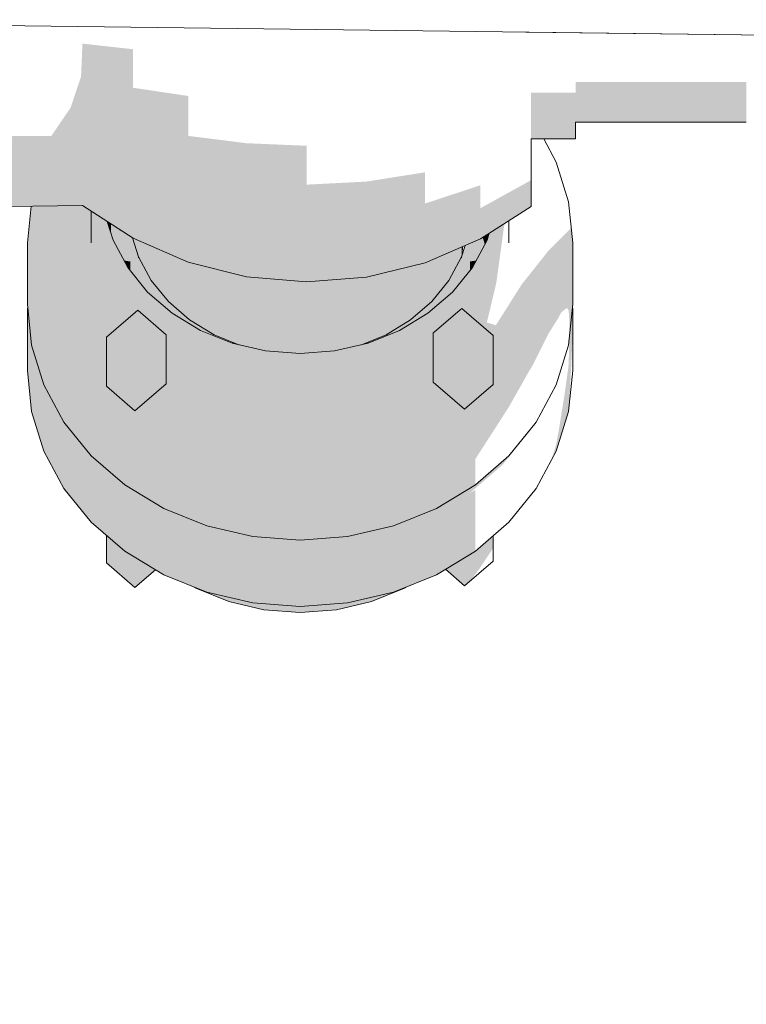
# Model space of a CAD drawing. Header units: metres. Extents: x -52 to 321, y -8 to 26.
# Tile 127 of 256: x -25.363 to -25.215, y 0.547 to 0.748. Entities that reach past the tile are written whole.
import ezdxf

# ---------------------------------------------------------------- set-up
doc = ezdxf.new("R2010")
doc.units = ezdxf.units.M
doc.header["$MEASUREMENT"] = 0
doc.layers.add('60 Ausstattung außen', color=7, linetype='Continuous')
doc.layers.add('94 Genehmigungsplanung Bemaßung', color=7, linetype='Continuous')
doc.styles.add('ERSTELLTER_STIL_2', font='arial.ttf')
doc.dimstyles.new('ERSTELLTER_STIL__3', dxfattribs={"dimtxt": 0.25, "dimasz": 0.19, "dimexe": 0.18, "dimexo": 0.1, "dimgap": 0, "dimtad": 1, "dimzin": 0, "dimdsep": 46, "dimtxsty": 'ERSTELLTER_STIL_2', "dimblk": 'ARROWHEAD_6', "dimblk1": 'ARROWHEAD_6', "dimblk2": 'ARROWHEAD_6', "dimcen": 0.09, "dimclrd": 7, "dimclre": 7, "dimclrt": 7, "dimazin": 0, "dimtfac": 1, "dimtdec": 4, "dimtmove": 0, "dimatfit": 3, "dimfxl": 1, "dimtolj": 1, "dimtzin": 0, "dimarcsym": 0})

# ---------------------------------------------------------------- blocks, each defined once
blk = doc.blocks.new('*D30', base_point=(-33357.27905, 0))
at = {"layer": '94 Genehmigungsplanung Bemaßung', "color": 7, "linetype": 'Continuous', "lineweight": 13}
for p, q in [((-24.29008, 2.86465), (-24.29008, 3.01465)), ((-24.19008, 2.76465), (-24.39008, 2.96465)), ((-24.10258, 2.86465), (-24.47758, 2.86465)), ((-24.29008, -0.03535), (-24.29008, 2.86465)), ((-24.39008, 0.06465), (-24.19008, -0.13535)), ((-24.10258, -0.03535), (-24.47758, -0.03535)), ((-24.29008, -0.18535), (-24.29008, -0.03535))]:
    blk.add_line(p, q, dxfattribs=at)
at = {"layer": '94 Genehmigungsplanung Bemaßung', "color": 7, "lineweight": 13, "insert": (-24.34008, 1.081), "char_height": 0.25, "attachment_point": 7, "rotation": 90, "style": 'ERSTELLTER_STIL_2'}
blk.add_mtext('\\A1;{\\pql;\\fArial|b0|i0|c0|p0;\\W1.000000;2,90}', dxfattribs=at)
blk = doc.blocks.new('ARROWHEAD_6')
at = {"color": 0, "linetype": 'Continuous', "lineweight": 0}
for p, q in [((-0.5, -0.5), (0.5, 0.5)), ((0, 0), (-1, 0))]:
    blk.add_line(p, q, dxfattribs=at)

msp = doc.modelspace()

# ---------------------------------------------------------------- hatches: boundary and pattern name
at = {"layer": '60 Ausstattung außen', "linetype": 'Continuous', "lineweight": 0, "true_color": 0x000000}
for points in [[(-25.34999, 0.74281), (-25.35028, 0.73609), (-25.34999, 0.73609)], [(-25.34999, 0.74281), (-25.34999, 0.73609), (-25.33969, 0.73382), (-25.33969, 0.74166)], [(-25.21487, 0.7436), (-25.21488, 0.72948), (-25.21487, 0.72715), (-25.21487, 0.72818), (-25.21487, 0.72862), (-25.21487, 0.7436)], [(-25.35028, 0.73609), (-25.35241, 0.72977), (-25.34999, 0.72978), (-25.34999, 0.73609)], [(-25.33969, 0.72646), (-25.33969, 0.73382), (-25.34999, 0.73609), (-25.34999, 0.72978)], [(-25.24963, 0.73217), (-25.21488, 0.73217), (-25.21488, 0.735), (-25.24963, 0.735)], [(-25.32846, 0.72401), (-25.32846, 0.73214), (-25.33969, 0.73382), (-25.33969, 0.72646)], [(-25.24963, 0.72958), (-25.24963, 0.73282), (-25.25867, 0.73282), (-25.25867, 0.72958)], [(-25.24963, 0.72988), (-25.21488, 0.72988), (-25.21488, 0.73217), (-25.24963, 0.73217)], [(-25.35241, 0.72977), (-25.35631, 0.72402), (-25.34999, 0.72408), (-25.34999, 0.72978)], [(-25.33969, 0.72646), (-25.34999, 0.72978), (-25.34999, 0.72408), (-25.33969, 0.71981)], [(-25.25867, 0.72958), (-25.25867, 0.72694), (-25.24963, 0.72694), (-25.24963, 0.72958)], [(-25.24963, 0.72988), (-25.24963, 0.72819), (-25.21487, 0.72819), (-25.21488, 0.72988)], [(-25.24963, 0.72715), (-25.21487, 0.72715), (-25.21487, 0.72819), (-25.24963, 0.72819)], [(-25.33969, 0.71981), (-25.32846, 0.71667), (-25.32846, 0.72401), (-25.33969, 0.72646)], [(-25.25867, 0.72694), (-25.25867, 0.725), (-25.24963, 0.725), (-25.24963, 0.72694)], [(-25.24963, 0.72681), (-25.21487, 0.72681), (-25.21487, 0.72715), (-25.24963, 0.72715)], [(-25.24963, 0.72576), (-25.24963, 0.72382), (-25.24963, 0.725), (-25.24963, 0.72681)], [(-25.36521, 0.72395), (-25.36521, 0.72275), (-25.36521, 0.719), (-25.34999, 0.71916), (-25.34999, 0.72408)], [(-25.33969, 0.71981), (-25.34999, 0.72408), (-25.34999, 0.71916), (-25.33969, 0.71407)], [(-25.25867, 0.72576), (-25.25867, 0.72004), (-25.25867, 0.71679), (-25.25867, 0.71416), (-25.25867, 0.71326), (-25.25867, 0.71064), (-25.25867, 0.71901), (-25.25867, 0.72342)], [(-25.24963, 0.72382), (-25.24963, 0.725), (-25.25867, 0.725), (-25.25867, 0.72382)], [(-25.32846, 0.71667), (-25.31657, 0.71474), (-25.31658, 0.72252), (-25.32846, 0.72401)], [(-25.30436, 0.71408), (-25.30436, 0.722), (-25.31658, 0.72252), (-25.31657, 0.71474)], [(-25.24963, 0.72382), (-25.25867, 0.72382), (-25.25867, 0.72342), (-25.24963, 0.72342)], [(-25.36521, 0.719), (-25.36521, 0.71757), (-25.3652, 0.71499), (-25.34999, 0.71517), (-25.34999, 0.71916)], [(-25.34999, 0.71916), (-25.34999, 0.71517), (-25.33969, 0.70941), (-25.33969, 0.71407)], [(-25.33969, 0.71981), (-25.33969, 0.71407), (-25.32846, 0.71032), (-25.32846, 0.71667)], [(-25.32846, 0.71032), (-25.31657, 0.70803), (-25.31657, 0.71474), (-25.32846, 0.71667)], [(-25.29215, 0.70799), (-25.28025, 0.71024), (-25.28025, 0.7166), (-25.29215, 0.71471)], [(-25.28025, 0.7166), (-25.28026, 0.71024), (-25.28026, 0.70509), (-25.28025, 0.71024)], [(-25.34999, 0.71517), (-25.3652, 0.71499), (-25.3652, 0.71337), (-25.3652, 0.71203), (-25.34999, 0.71223)], [(-25.34999, 0.71517), (-25.34999, 0.71223), (-25.33969, 0.70598), (-25.33969, 0.70941)], [(-25.33969, 0.71407), (-25.33969, 0.70941), (-25.32846, 0.70518), (-25.32846, 0.71032)], [(-25.31657, 0.71474), (-25.31657, 0.70803), (-25.30436, 0.70724), (-25.30436, 0.71408)], [(-25.30436, 0.71408), (-25.30436, 0.70724), (-25.29215, 0.70799), (-25.29215, 0.71471)], [(-25.26899, 0.70584), (-25.25867, 0.71204), (-25.25867, 0.715), (-25.26899, 0.70928)], [(-25.3652, 0.71203), (-25.3652, 0.71022), (-25.34998, 0.71043), (-25.34999, 0.71223)], [(-25.34999, 0.71223), (-25.34998, 0.71043), (-25.33969, 0.70388), (-25.33969, 0.70598)], [(-25.28025, 0.70509), (-25.26899, 0.70928), (-25.269, 0.71395), (-25.28025, 0.71024)], [(-25.25867, 0.71204), (-25.26899, 0.70584), (-25.26899, 0.70373), (-25.25867, 0.71023)], [(-25.3652, 0.71022), (-25.3652, 0.70961), (-25.34998, 0.70982), (-25.34998, 0.71043)], [(-25.33969, 0.70317), (-25.33969, 0.70388), (-25.34998, 0.71043), (-25.34998, 0.70982)], [(-25.31657, 0.70258), (-25.31657, 0.70803), (-25.32846, 0.71032), (-25.32846, 0.70518)], [(-25.29215, 0.70799), (-25.29215, 0.70254), (-25.28025, 0.70509), (-25.28025, 0.71024)], [(-25.25867, 0.70962), (-25.25867, 0.71023), (-25.26899, 0.70373), (-25.26899, 0.70302)], [(-25.3612, 0.70224), (-25.3482, 0.70224), (-25.3482, 0.70867), (-25.34834, 0.70876), (-25.35486, 0.70975), (-25.36045, 0.70967)], [(-25.35486, 0.70975), (-25.34834, 0.70876), (-25.34998, 0.70982)], [(-25.34756, 0.70825), (-25.3482, 0.70867), (-25.3482, 0.70224), (-25.34755, 0.69585)], [(-25.34752, 0.70822), (-25.34756, 0.70825), (-25.34755, 0.69585), (-25.34564, 0.68966), (-25.34564, 0.70216)], [(-25.34494, 0.70656), (-25.34752, 0.70822), (-25.34564, 0.70216), (-25.34376, 0.70275)], [(-25.33969, 0.70941), (-25.33969, 0.70598), (-25.32845, 0.70139), (-25.32846, 0.70518)], [(-25.30436, 0.70724), (-25.31657, 0.70803), (-25.31657, 0.70258), (-25.30436, 0.7017)], [(-25.28025, 0.70509), (-25.28025, 0.70129), (-25.26899, 0.70584), (-25.26899, 0.70928)], [(-25.34438, 0.7062), (-25.34494, 0.70656), (-25.34449, 0.70512)], [(-25.34438, 0.7062), (-25.34449, 0.70512), (-25.34419, 0.70414), (-25.34419, 0.70608)], [(-25.34419, 0.70608), (-25.34419, 0.70414), (-25.34376, 0.70275), (-25.3433, 0.7019), (-25.34242, 0.70473), (-25.34242, 0.70494)], [(-25.30436, 0.7017), (-25.29215, 0.70254), (-25.29215, 0.70799), (-25.30436, 0.70724)], [(-25.26463, 0.70581), (-25.26576, 0.70216), (-25.26576, 0.69407), (-25.2641, 0.70615)], [(-25.3433, 0.7019), (-25.34154, 0.69862), (-25.34025, 0.69843), (-25.33927, 0.70159), (-25.33978, 0.70323), (-25.34179, 0.70453), (-25.34242, 0.70473)], [(-25.34234, 0.70488), (-25.34242, 0.70494), (-25.34242, 0.70473)], [(-25.34234, 0.70488), (-25.34242, 0.70473), (-25.34179, 0.70453)], [(-25.33969, 0.70598), (-25.33969, 0.70388), (-25.32845, 0.69907), (-25.32845, 0.70139)], [(-25.32846, 0.70518), (-25.32845, 0.70139), (-25.31657, 0.69857), (-25.31657, 0.70258)], [(-25.28025, 0.70509), (-25.29215, 0.70254), (-25.29215, 0.69852), (-25.28025, 0.70129)], [(-25.26899, 0.70584), (-25.28025, 0.70129), (-25.28025, 0.69896), (-25.26899, 0.70373)], [(-25.26853, 0.70332), (-25.26809, 0.70191), (-25.26764, 0.70275), (-25.2672, 0.70417)], [(-25.26764, 0.70275), (-25.26576, 0.70216), (-25.26463, 0.70581), (-25.2672, 0.70417)], [(-25.25351, 0.70224), (-25.25019, 0.70224), (-25.2505, 0.70524)], [(-25.34755, 0.69585), (-25.3482, 0.70224), (-25.3612, 0.70224), (-25.36036, 0.6939)], [(-25.36036, 0.6939), (-25.3612, 0.70224), (-25.3612, 0.68974), (-25.36035, 0.6814)], [(-25.34078, 0.69721), (-25.34376, 0.70275), (-25.34564, 0.70216), (-25.34251, 0.69634)], [(-25.34564, 0.70216), (-25.34564, 0.68966), (-25.34303, 0.68482), (-25.34251, 0.68527), (-25.34251, 0.69634)], [(-25.33978, 0.70323), (-25.33859, 0.69938), (-25.33859, 0.70269), (-25.33969, 0.70317)], [(-25.32845, 0.69907), (-25.33969, 0.70388), (-25.33969, 0.70317), (-25.32845, 0.69828)], [(-25.33601, 0.70157), (-25.33859, 0.70269), (-25.33859, 0.69938), (-25.33601, 0.69459)], [(-25.31657, 0.70258), (-25.31657, 0.69857), (-25.30436, 0.69761), (-25.30436, 0.7017)], [(-25.30436, 0.7017), (-25.30436, 0.69761), (-25.29215, 0.69852), (-25.29215, 0.70254)], [(-25.28025, 0.69896), (-25.28025, 0.69818), (-25.26899, 0.70302), (-25.26899, 0.70373)], [(-25.27212, 0.7016), (-25.27114, 0.69843), (-25.26986, 0.69862), (-25.26809, 0.70191), (-25.26853, 0.70332), (-25.26899, 0.70302), (-25.27209, 0.70169)], [(-25.26889, 0.69634), (-25.26576, 0.70216), (-25.26764, 0.70275), (-25.27062, 0.69721)], [(-25.26889, 0.69634), (-25.26889, 0.6855), (-25.26828, 0.68497), (-25.26771, 0.68603), (-25.2675, 0.68678), (-25.26631, 0.69174), (-25.26576, 0.69407), (-25.26576, 0.70216)], [(-25.25946, 0.69518), (-25.25104, 0.6939), (-25.25019, 0.70224), (-25.25351, 0.70224), (-25.25517, 0.7006)], [(-25.25019, 0.70224), (-25.25104, 0.6939), (-25.25104, 0.68844), (-25.25094, 0.68752), (-25.25088, 0.6845), (-25.2509, 0.68272), (-25.25019, 0.68974)], [(-25.33927, 0.70159), (-25.34025, 0.69843), (-25.34025, 0.69656), (-25.33968, 0.69585), (-25.33866, 0.69914), (-25.33866, 0.69963)], [(-25.33251, 0.70005), (-25.33601, 0.70157), (-25.33601, 0.69459), (-25.33251, 0.69026)], [(-25.32845, 0.69828), (-25.33251, 0.70005), (-25.33251, 0.69026), (-25.3282, 0.68653), (-25.3282, 0.69822)], [(-25.31657, 0.69857), (-25.32845, 0.70139), (-25.32845, 0.69907), (-25.31657, 0.69612)], [(-25.28025, 0.70129), (-25.29215, 0.69852), (-25.29215, 0.69606), (-25.28025, 0.69896)], [(-25.27889, 0.69877), (-25.27889, 0.69026), (-25.27539, 0.69459), (-25.27539, 0.70027)], [(-25.27539, 0.70027), (-25.27539, 0.69459), (-25.27281, 0.69938), (-25.27281, 0.70138)], [(-25.27247, 0.70152), (-25.27281, 0.70138), (-25.27281, 0.69938), (-25.27273, 0.69962)], [(-25.27212, 0.7016), (-25.27272, 0.69966), (-25.27272, 0.69914), (-25.27171, 0.69586), (-25.27114, 0.69657), (-25.27114, 0.69843)], [(-25.34154, 0.69862), (-25.34078, 0.69721), (-25.34042, 0.69676), (-25.34025, 0.69843)], [(-25.34025, 0.69843), (-25.34042, 0.69676), (-25.34025, 0.69656)], [(-25.33866, 0.69914), (-25.33968, 0.69585), (-25.33791, 0.69366), (-25.33489, 0.6932), (-25.33601, 0.69459), (-25.33842, 0.69906)], [(-25.33866, 0.69963), (-25.33866, 0.69914), (-25.33856, 0.69933), (-25.33859, 0.69938)], [(-25.33866, 0.69914), (-25.33842, 0.69906), (-25.33856, 0.69933)], [(-25.32845, 0.69828), (-25.31657, 0.69529), (-25.31657, 0.69612), (-25.32845, 0.69907)], [(-25.3282, 0.69822), (-25.3282, 0.68653), (-25.3232, 0.68349), (-25.3232, 0.69696)], [(-25.30436, 0.69761), (-25.31657, 0.69857), (-25.31657, 0.69612), (-25.30436, 0.69511)], [(-25.29215, 0.69852), (-25.30436, 0.69761), (-25.30436, 0.69511), (-25.29215, 0.69606)], [(-25.28025, 0.69896), (-25.29215, 0.69606), (-25.29215, 0.69524), (-25.28025, 0.69818)], [(-25.28025, 0.69818), (-25.2832, 0.69745), (-25.2832, 0.68653), (-25.27889, 0.69026), (-25.27889, 0.69877)], [(-25.27539, 0.69459), (-25.27651, 0.6932), (-25.27349, 0.69366), (-25.27171, 0.69586), (-25.27272, 0.69914), (-25.27298, 0.69905)], [(-25.27283, 0.69934), (-25.27298, 0.69905), (-25.27272, 0.69914)], [(-25.27281, 0.69938), (-25.27283, 0.69934), (-25.27272, 0.69914), (-25.27272, 0.69966)], [(-25.26986, 0.69862), (-25.27114, 0.69843), (-25.27097, 0.69677), (-25.27062, 0.69721)], [(-25.27097, 0.69677), (-25.27114, 0.69843), (-25.27114, 0.69657)], [(-25.33826, 0.69109), (-25.33673, 0.6922), (-25.34078, 0.69721), (-25.34251, 0.69634)], [(-25.34251, 0.69634), (-25.34251, 0.68527), (-25.33875, 0.68853), (-25.33826, 0.6881), (-25.33826, 0.69109)], [(-25.31767, 0.69557), (-25.3232, 0.69696), (-25.3232, 0.68349), (-25.31817, 0.68146), (-25.31767, 0.68135)], [(-25.31657, 0.69612), (-25.31657, 0.69529), (-25.30436, 0.69426), (-25.30436, 0.69511)], [(-25.30436, 0.69511), (-25.30436, 0.69426), (-25.29215, 0.69524), (-25.29215, 0.69606)], [(-25.29373, 0.69511), (-25.29373, 0.68135), (-25.29322, 0.68147), (-25.2882, 0.68349), (-25.2882, 0.69621), (-25.29215, 0.69524)], [(-25.2882, 0.69621), (-25.2882, 0.68349), (-25.2832, 0.68653), (-25.2832, 0.69745)], [(-25.27314, 0.69109), (-25.26889, 0.69634), (-25.27062, 0.69721), (-25.27467, 0.6922)], [(-25.26889, 0.69634), (-25.27314, 0.69109), (-25.27314, 0.68858), (-25.27279, 0.68888), (-25.26889, 0.6855)], [(-25.34564, 0.68966), (-25.34755, 0.69585), (-25.36036, 0.6939), (-25.35785, 0.68581)], [(-25.31657, 0.69529), (-25.31767, 0.69557), (-25.31767, 0.68135), (-25.31273, 0.6802), (-25.31178, 0.68013), (-25.31178, 0.69489)], [(-25.3057, 0.69438), (-25.31178, 0.69489), (-25.31178, 0.68013), (-25.3057, 0.67967)], [(-25.30436, 0.69426), (-25.3057, 0.69438), (-25.3057, 0.67967), (-25.29962, 0.68013), (-25.29962, 0.69464)], [(-25.29373, 0.69511), (-25.29962, 0.69464), (-25.29962, 0.68013), (-25.29867, 0.6802), (-25.29373, 0.68135)], [(-25.26112, 0.69292), (-25.26361, 0.68898), (-25.25378, 0.68588), (-25.25327, 0.68668), (-25.25104, 0.6939), (-25.25946, 0.69518), (-25.26055, 0.69381)], [(-25.36036, 0.6939), (-25.36035, 0.6814), (-25.35785, 0.67331), (-25.35785, 0.68581)], [(-25.33826, 0.69109), (-25.33302, 0.68655), (-25.33173, 0.68788), (-25.33673, 0.6922)], [(-25.33791, 0.69366), (-25.33673, 0.6922), (-25.33274, 0.68874), (-25.33076, 0.68874), (-25.33251, 0.69026), (-25.33489, 0.6932)], [(-25.28064, 0.68874), (-25.27866, 0.68874), (-25.27467, 0.6922), (-25.27349, 0.69366), (-25.27651, 0.6932), (-25.27889, 0.69026)], [(-25.27838, 0.68655), (-25.27314, 0.69109), (-25.27467, 0.6922), (-25.27967, 0.68788)], [(-25.25327, 0.68668), (-25.25252, 0.68809), (-25.25138, 0.68899), (-25.25104, 0.68844), (-25.25104, 0.6939)], [(-25.33826, 0.69109), (-25.33826, 0.6881), (-25.33302, 0.68357), (-25.33302, 0.68655)], [(-25.27838, 0.68655), (-25.27838, 0.68405), (-25.27314, 0.68858), (-25.27314, 0.69109)], [(-25.36114, 0.68924), (-25.3612, 0.68874), (-25.36109, 0.68874)], [(-25.36109, 0.68874), (-25.3612, 0.68874), (-25.36035, 0.6804), (-25.36006, 0.68044), (-25.36035, 0.6814)], [(-25.36035, 0.6804), (-25.3612, 0.68874), (-25.36119, 0.67624), (-25.36035, 0.6679)], [(-25.34564, 0.68966), (-25.35785, 0.68581), (-25.35376, 0.67821), (-25.34511, 0.68254), (-25.34511, 0.68301), (-25.34303, 0.68482)], [(-25.33875, 0.68853), (-25.34511, 0.68301), (-25.33932, 0.678), (-25.33295, 0.68351)], [(-25.33076, 0.68874), (-25.33274, 0.68874), (-25.33173, 0.68788), (-25.32764, 0.68539), (-25.32659, 0.68555), (-25.3282, 0.68653)], [(-25.2832, 0.68653), (-25.2848, 0.68555), (-25.28376, 0.68539), (-25.27967, 0.68788), (-25.27866, 0.68874), (-25.28064, 0.68874)], [(-25.27859, 0.68387), (-25.27223, 0.67836), (-25.26643, 0.68337), (-25.27279, 0.68888)], [(-25.26828, 0.68497), (-25.26643, 0.68337), (-25.26643, 0.68261), (-25.25784, 0.67832), (-25.25503, 0.68391), (-25.25378, 0.68588), (-25.26361, 0.68898), (-25.26583, 0.68546), (-25.26585, 0.68541), (-25.26589, 0.68544), (-25.26771, 0.68603)], [(-25.25019, 0.68874), (-25.25092, 0.68156), (-25.25093, 0.68093), (-25.25104, 0.67759), (-25.25104, 0.6679), (-25.25097, 0.66854), (-25.25068, 0.67382), (-25.25052, 0.67695), (-25.25019, 0.68426)], [(-25.25103, 0.68151), (-25.25092, 0.68156), (-25.25019, 0.68874), (-25.25029, 0.68874)], [(-25.25024, 0.68924), (-25.25029, 0.68874), (-25.25019, 0.68874)], [(-25.32695, 0.68287), (-25.32595, 0.68437), (-25.33173, 0.68788), (-25.33302, 0.68655)], [(-25.33302, 0.68655), (-25.33302, 0.68357), (-25.33295, 0.68351), (-25.33295, 0.67401), (-25.32695, 0.67037), (-25.32695, 0.68287)], [(-25.28545, 0.68437), (-25.28445, 0.68287), (-25.27838, 0.68655), (-25.27967, 0.68788)], [(-25.27838, 0.68655), (-25.28445, 0.68287), (-25.28445, 0.67037), (-25.27859, 0.67392), (-25.27859, 0.68387), (-25.27838, 0.68405)], [(-25.35376, 0.67821), (-25.35785, 0.68581), (-25.35785, 0.67331), (-25.35376, 0.66571)], [(-25.32659, 0.68555), (-25.32764, 0.68539), (-25.32595, 0.68437), (-25.32316, 0.68324), (-25.32283, 0.68334), (-25.3232, 0.68349)], [(-25.32024, 0.68016), (-25.31955, 0.68179), (-25.32595, 0.68437), (-25.32695, 0.68287)], [(-25.29116, 0.68016), (-25.28445, 0.68287), (-25.28545, 0.68437), (-25.29185, 0.68179)], [(-25.2882, 0.68349), (-25.28857, 0.68335), (-25.28824, 0.68324), (-25.28545, 0.68437), (-25.28376, 0.68539), (-25.2848, 0.68555)], [(-25.34511, 0.68254), (-25.35376, 0.67821), (-25.34821, 0.67135), (-25.34511, 0.67361)], [(-25.34511, 0.68301), (-25.34511, 0.67301), (-25.33931, 0.668), (-25.33932, 0.678)], [(-25.33932, 0.678), (-25.33931, 0.668), (-25.33295, 0.67351), (-25.33295, 0.68351)], [(-25.32695, 0.68287), (-25.32695, 0.67037), (-25.32023, 0.66766), (-25.32024, 0.68016)], [(-25.32283, 0.68334), (-25.32316, 0.68324), (-25.31959, 0.6818), (-25.31932, 0.68193)], [(-25.31959, 0.6818), (-25.31955, 0.68179), (-25.31817, 0.68146), (-25.31932, 0.68193)], [(-25.29322, 0.68147), (-25.29185, 0.68179), (-25.29181, 0.6818), (-25.29207, 0.68193)], [(-25.28857, 0.68335), (-25.29207, 0.68193), (-25.29181, 0.6818), (-25.28824, 0.68324)], [(-25.29116, 0.66766), (-25.28445, 0.67037), (-25.28445, 0.68287), (-25.29116, 0.68016)], [(-25.27859, 0.68387), (-25.27859, 0.67387), (-25.27222, 0.66836), (-25.27223, 0.67836)], [(-25.27223, 0.67836), (-25.27222, 0.66836), (-25.26643, 0.67337), (-25.26643, 0.68337)], [(-25.26643, 0.67371), (-25.26318, 0.67135), (-25.25831, 0.67737), (-25.25784, 0.67832), (-25.26643, 0.68261)], [(-25.36006, 0.68044), (-25.36035, 0.6804), (-25.35785, 0.6723), (-25.35739, 0.67245), (-25.35785, 0.67331)], [(-25.35785, 0.6723), (-25.36035, 0.6804), (-25.36035, 0.6679), (-25.35785, 0.6598)], [(-25.31308, 0.6785), (-25.31273, 0.6802), (-25.31955, 0.68179), (-25.32024, 0.68016)], [(-25.32024, 0.68016), (-25.32023, 0.66766), (-25.31308, 0.666), (-25.31308, 0.6785)], [(-25.31308, 0.6785), (-25.3057, 0.67794), (-25.3057, 0.67967), (-25.31273, 0.6802)], [(-25.3057, 0.67794), (-25.29832, 0.6785), (-25.29867, 0.6802), (-25.3057, 0.67967)], [(-25.29832, 0.6785), (-25.29116, 0.68016), (-25.29185, 0.68179), (-25.29867, 0.6802)], [(-25.29832, 0.6785), (-25.29832, 0.666), (-25.29116, 0.66766), (-25.29116, 0.68016)], [(-25.34821, 0.67135), (-25.35376, 0.67821), (-25.35376, 0.66571), (-25.34821, 0.65885)], [(-25.31308, 0.6785), (-25.31308, 0.666), (-25.3057, 0.66544), (-25.3057, 0.67794)], [(-25.3057, 0.66544), (-25.29832, 0.666), (-25.29832, 0.6785), (-25.3057, 0.67794)], [(-25.26318, 0.67135), (-25.26318, 0.66883), (-25.25939, 0.67556), (-25.25831, 0.67737)], [(-25.25104, 0.67759), (-25.25113, 0.67665), (-25.25192, 0.67097), (-25.25303, 0.66413), (-25.25354, 0.6613), (-25.25354, 0.6598), (-25.25104, 0.6679)], [(-25.34137, 0.66542), (-25.33345, 0.66062), (-25.32695, 0.67037), (-25.33295, 0.67401), (-25.33295, 0.67351), (-25.33663, 0.67032)], [(-25.28445, 0.67037), (-25.27795, 0.66062), (-25.27002, 0.66542), (-25.27619, 0.67179), (-25.27859, 0.67387), (-25.27859, 0.67392)], [(-25.35739, 0.67245), (-25.35785, 0.6723), (-25.35376, 0.66471), (-25.35319, 0.665), (-25.35376, 0.66571)], [(-25.35376, 0.66471), (-25.35785, 0.6723), (-25.35785, 0.6598), (-25.35376, 0.65221)], [(-25.34511, 0.67361), (-25.34821, 0.67135), (-25.34137, 0.66542), (-25.33663, 0.67032), (-25.33931, 0.668), (-25.34511, 0.67301)], [(-25.27222, 0.66836), (-25.27619, 0.67179), (-25.27002, 0.66542), (-25.26318, 0.67135), (-25.26643, 0.67371), (-25.26643, 0.67337)], [(-25.34137, 0.66542), (-25.34821, 0.67135), (-25.34821, 0.65885), (-25.34137, 0.65292)], [(-25.32468, 0.65708), (-25.32023, 0.66766), (-25.32695, 0.67037), (-25.33345, 0.66062)], [(-25.29116, 0.66766), (-25.28672, 0.65708), (-25.27795, 0.66062), (-25.28445, 0.67037)], [(-25.26318, 0.67135), (-25.27002, 0.66542), (-25.27002, 0.65819), (-25.26318, 0.66883)], [(-25.32023, 0.66766), (-25.32468, 0.65708), (-25.31534, 0.65491), (-25.31308, 0.666)], [(-25.3057, 0.65418), (-25.3057, 0.66544), (-25.31308, 0.666), (-25.31534, 0.65491)], [(-25.3057, 0.65418), (-25.29606, 0.65491), (-25.29832, 0.666), (-25.3057, 0.66544)], [(-25.29606, 0.65491), (-25.28672, 0.65708), (-25.29116, 0.66766), (-25.29832, 0.666)], [(-25.35319, 0.665), (-25.35376, 0.66471), (-25.34821, 0.65785), (-25.34758, 0.6583), (-25.34821, 0.65885)], [(-25.35376, 0.66471), (-25.35376, 0.65221), (-25.34821, 0.64535), (-25.34821, 0.65785)], [(-25.34137, 0.66542), (-25.34137, 0.65292), (-25.33345, 0.64812), (-25.33345, 0.66062)], [(-25.27795, 0.64812), (-25.27002, 0.65292), (-25.27002, 0.66542), (-25.27795, 0.66062)], [(-25.26381, 0.65831), (-25.26357, 0.65814), (-25.2589, 0.66391), (-25.25854, 0.66459), (-25.26318, 0.65885)], [(-25.33345, 0.64812), (-25.32468, 0.64458), (-25.32468, 0.65708), (-25.33345, 0.66062)], [(-25.27795, 0.66062), (-25.28672, 0.65708), (-25.28671, 0.64458), (-25.27795, 0.64812)], [(-25.25354, 0.6613), (-25.25454, 0.65795), (-25.25354, 0.6598)], [(-25.34821, 0.65785), (-25.34137, 0.65192), (-25.34076, 0.65255), (-25.34137, 0.65292), (-25.34758, 0.6583)], [(-25.27002, 0.65292), (-25.27063, 0.65255), (-25.27018, 0.65209), (-25.26445, 0.65705), (-25.26357, 0.65814), (-25.26381, 0.65831)], [(-25.34137, 0.65192), (-25.34821, 0.65785), (-25.34821, 0.64535), (-25.34137, 0.63942)], [(-25.32468, 0.65708), (-25.32468, 0.64458), (-25.31533, 0.64241), (-25.31534, 0.65491)], [(-25.29606, 0.64241), (-25.28671, 0.64458), (-25.28672, 0.65708), (-25.29606, 0.65491)], [(-25.3057, 0.65418), (-25.31534, 0.65491), (-25.31533, 0.64241), (-25.3057, 0.64168)], [(-25.3057, 0.64168), (-25.29606, 0.64241), (-25.29606, 0.65491), (-25.3057, 0.65418)], [(-25.34137, 0.65192), (-25.33345, 0.64712), (-25.33292, 0.64791), (-25.33345, 0.64812), (-25.34076, 0.65255)], [(-25.33345, 0.64712), (-25.34137, 0.65192), (-25.34137, 0.63942), (-25.33344, 0.63462)], [(-25.27795, 0.64812), (-25.27847, 0.64791), (-25.27795, 0.64712), (-25.27119, 0.65122), (-25.27018, 0.65209), (-25.27063, 0.65255)], [(-25.27795, 0.64712), (-25.27794, 0.63462), (-25.27002, 0.63942), (-25.27002, 0.65192)], [(-25.33292, 0.64791), (-25.33345, 0.64712), (-25.32468, 0.64358), (-25.3243, 0.64449), (-25.32468, 0.64458)], [(-25.2871, 0.64449), (-25.28671, 0.64358), (-25.27795, 0.64712), (-25.27847, 0.64791), (-25.28671, 0.64458)], [(-25.32468, 0.64358), (-25.33345, 0.64712), (-25.33344, 0.63462), (-25.32468, 0.63108)], [(-25.28671, 0.64358), (-25.28671, 0.63108), (-25.27794, 0.63462), (-25.27795, 0.64712)], [(-25.3243, 0.64449), (-25.32468, 0.64358), (-25.31533, 0.64141), (-25.31513, 0.64239), (-25.31533, 0.64241)], [(-25.29606, 0.64241), (-25.29626, 0.64239), (-25.29606, 0.64141), (-25.28671, 0.64358), (-25.2871, 0.64449)], [(-25.3451, 0.64266), (-25.3451, 0.63702), (-25.33931, 0.632), (-25.33931, 0.63817), (-25.34137, 0.63942)], [(-25.31533, 0.64141), (-25.32468, 0.64358), (-25.32468, 0.63108), (-25.31533, 0.62891)], [(-25.31533, 0.64141), (-25.3057, 0.64068), (-25.3057, 0.64168), (-25.31513, 0.64239)], [(-25.29626, 0.64239), (-25.3057, 0.64168), (-25.3057, 0.64068), (-25.29606, 0.64141)], [(-25.28671, 0.64358), (-25.29606, 0.64141), (-25.29606, 0.62891), (-25.28671, 0.63108)], [(-25.27002, 0.63942), (-25.27222, 0.63809), (-25.27222, 0.63236), (-25.27102, 0.6334), (-25.26929, 0.63572), (-25.26642, 0.64002), (-25.26642, 0.64254)], [(-25.3057, 0.64068), (-25.31533, 0.64141), (-25.31533, 0.62891), (-25.30569, 0.62818)], [(-25.29606, 0.64141), (-25.3057, 0.64068), (-25.30569, 0.62818), (-25.29606, 0.62891)], [(-25.33511, 0.63563), (-25.33931, 0.63817), (-25.33931, 0.632)], [(-25.27611, 0.63573), (-25.27222, 0.63236), (-25.27222, 0.63809)], [(-25.32755, 0.63224), (-25.32694, 0.63187), (-25.32694, 0.63199)], [(-25.32468, 0.63108), (-25.32694, 0.63199), (-25.32694, 0.63187), (-25.32023, 0.62916), (-25.32023, 0.63005)], [(-25.28671, 0.63108), (-25.29116, 0.63005), (-25.29116, 0.62916), (-25.28444, 0.63187), (-25.28444, 0.63199)], [(-25.28382, 0.63225), (-25.28444, 0.63199), (-25.28444, 0.63187)], [(-25.31533, 0.62891), (-25.32023, 0.63005), (-25.32023, 0.62916), (-25.31307, 0.6275), (-25.31307, 0.62874)], [(-25.29606, 0.62891), (-25.29831, 0.62874), (-25.29831, 0.6275), (-25.29116, 0.62916), (-25.29116, 0.63005)], [(-25.30569, 0.62818), (-25.31307, 0.62874), (-25.31307, 0.6275), (-25.30569, 0.62694)], [(-25.30569, 0.62818), (-25.30569, 0.62694), (-25.29831, 0.6275), (-25.29831, 0.62874)]]:
    msp.add_hatch(color=18, dxfattribs=at).paths.add_polyline_path(points)

# ---------------------------------------------------------------- linework, layer by layer
at = {"color": 7, "linetype": 'Continuous', "lineweight": 13}
for p, q in [((-26.11389, 0.7561), (-25.06842, 0.74268)), ((-25.25973, 0.74514), (-24.99319, 0.74172))]:
    msp.add_line(p, q, dxfattribs=at)
at = {"layer": '60 Ausstattung außen', "color": 7, "linetype": 'Continuous', "lineweight": 13}
for p, q in [((-25.24963, 0.72681), (-25.21487, 0.72681)), ((-25.24963, 0.725), (-25.24963, 0.72681)), ((-25.24963, 0.72382), (-25.24963, 0.725)), ((-25.25867, 0.72342), (-25.24963, 0.72342)), ((-25.25867, 0.71901), (-25.25867, 0.72342)), ((-25.25609, 0.72342), (-25.25354, 0.71868)), ((-25.24963, 0.72342), (-25.24963, 0.72382)), ((-25.25867, 0.715), (-25.25867, 0.71901)), ((-25.25354, 0.71868), (-25.25104, 0.71059)), ((-25.25867, 0.71204), (-25.25867, 0.715)), ((-25.25867, 0.71023), (-25.25867, 0.71204)), ((-25.25867, 0.70962), (-25.25867, 0.71023)), ((-25.25104, 0.71059), (-25.25019, 0.70224)), ((-25.3652, 0.70961), (-25.34998, 0.70982)), ((-25.3612, 0.70224), (-25.36045, 0.70967)), ((-25.34998, 0.70982), (-25.33969, 0.70317)), ((-25.3482, 0.70867), (-25.3482, 0.70224)), ((-25.26899, 0.70302), (-25.25867, 0.70962)), ((-25.34376, 0.70275), (-25.34494, 0.70656)), ((-25.26319, 0.70673), (-25.26319, 0.70224)), ((-25.2672, 0.70417), (-25.26764, 0.70275)), ((-25.3612, 0.70224), (-25.3612, 0.68974)), ((-25.34078, 0.69721), (-25.34376, 0.70275)), ((-25.33859, 0.69938), (-25.33978, 0.70323)), ((-25.33969, 0.70317), (-25.32845, 0.69828)), ((-25.28025, 0.69818), (-25.26899, 0.70302)), ((-25.26764, 0.70275), (-25.27062, 0.69721)), ((-25.25019, 0.70224), (-25.25019, 0.68974)), ((-25.27209, 0.70169), (-25.27281, 0.69938)), ((-25.33601, 0.69459), (-25.33859, 0.69938)), ((-25.32845, 0.69828), (-25.31657, 0.69529)), ((-25.29215, 0.69524), (-25.28025, 0.69818)), ((-25.27281, 0.69938), (-25.27539, 0.69459)), ((-25.33673, 0.6922), (-25.34078, 0.69721)), ((-25.27062, 0.69721), (-25.27467, 0.6922)), ((-25.33251, 0.69026), (-25.33601, 0.69459)), ((-25.31657, 0.69529), (-25.30436, 0.69426)), ((-25.30436, 0.69426), (-25.29215, 0.69524)), ((-25.27539, 0.69459), (-25.27889, 0.69026)), ((-25.33173, 0.68788), (-25.33673, 0.6922)), ((-25.27467, 0.6922), (-25.27967, 0.68788)), ((-25.3282, 0.68653), (-25.33251, 0.69026)), ((-25.27889, 0.69026), (-25.2832, 0.68653)), ((-25.36035, 0.6814), (-25.3612, 0.68974)), ((-25.3612, 0.68874), (-25.36114, 0.68924)), ((-25.3612, 0.68874), (-25.36119, 0.67624)), ((-25.34511, 0.68301), (-25.33875, 0.68853)), ((-25.33295, 0.68351), (-25.33875, 0.68853)), ((-25.27314, 0.68858), (-25.27838, 0.68405)), ((-25.27279, 0.68888), (-25.27314, 0.68858)), ((-25.26643, 0.68337), (-25.27279, 0.68888)), ((-25.25019, 0.68974), (-25.25104, 0.6814)), ((-25.25024, 0.68924), (-25.25019, 0.68874)), ((-25.25019, 0.68874), (-25.25019, 0.67624)), ((-25.32595, 0.68437), (-25.33173, 0.68788)), ((-25.3232, 0.68349), (-25.3282, 0.68653)), ((-25.2832, 0.68653), (-25.2882, 0.68349)), ((-25.27967, 0.68788), (-25.28545, 0.68437)), ((-25.31955, 0.68179), (-25.32595, 0.68437)), ((-25.28545, 0.68437), (-25.29185, 0.68179)), ((-25.27838, 0.68405), (-25.27859, 0.68387)), ((-25.34511, 0.68301), (-25.34511, 0.67301)), ((-25.33295, 0.67351), (-25.33295, 0.68351)), ((-25.31817, 0.68146), (-25.3232, 0.68349)), ((-25.2882, 0.68349), (-25.29322, 0.68147)), ((-25.27859, 0.68387), (-25.27859, 0.67387)), ((-25.26643, 0.67337), (-25.26643, 0.68337)), ((-25.35785, 0.67331), (-25.36035, 0.6814)), ((-25.31273, 0.6802), (-25.31955, 0.68179)), ((-25.3057, 0.67967), (-25.31273, 0.6802)), ((-25.29867, 0.6802), (-25.3057, 0.67967)), ((-25.29185, 0.68179), (-25.29867, 0.6802)), ((-25.25104, 0.6814), (-25.25354, 0.67331)), ((-25.36035, 0.6679), (-25.36119, 0.67624)), ((-25.25019, 0.67624), (-25.25104, 0.6679)), ((-25.35376, 0.66571), (-25.35785, 0.67331)), ((-25.34511, 0.67301), (-25.33931, 0.668)), ((-25.33931, 0.668), (-25.33295, 0.67351)), ((-25.27222, 0.66836), (-25.27859, 0.67387)), ((-25.27222, 0.66836), (-25.26643, 0.67337)), ((-25.25354, 0.67331), (-25.25763, 0.66571)), ((-25.35785, 0.6598), (-25.36035, 0.6679)), ((-25.25104, 0.6679), (-25.25354, 0.6598)), ((-25.34821, 0.65885), (-25.35376, 0.66571)), ((-25.25763, 0.66571), (-25.26318, 0.65885)), ((-25.35376, 0.65221), (-25.35785, 0.6598)), ((-25.34137, 0.65292), (-25.34821, 0.65885)), ((-25.26318, 0.65885), (-25.27002, 0.65292)), ((-25.25354, 0.6598), (-25.25763, 0.65221)), ((-25.34821, 0.64535), (-25.35376, 0.65221)), ((-25.33345, 0.64812), (-25.34137, 0.65292)), ((-25.27002, 0.65292), (-25.27795, 0.64812)), ((-25.25763, 0.65221), (-25.26318, 0.64535)), ((-25.32468, 0.64458), (-25.33345, 0.64812)), ((-25.27795, 0.64812), (-25.28671, 0.64458)), ((-25.34137, 0.63942), (-25.34821, 0.64535)), ((-25.31533, 0.64241), (-25.32468, 0.64458)), ((-25.28671, 0.64458), (-25.29606, 0.64241)), ((-25.26318, 0.64535), (-25.27002, 0.63942)), ((-25.3451, 0.63702), (-25.3451, 0.64266)), ((-25.3057, 0.64168), (-25.31533, 0.64241)), ((-25.29606, 0.64241), (-25.3057, 0.64168)), ((-25.26642, 0.64254), (-25.26642, 0.63738)), ((-25.33344, 0.63462), (-25.34137, 0.63942)), ((-25.27002, 0.63942), (-25.27794, 0.63462)), ((-25.33931, 0.632), (-25.3451, 0.63702)), ((-25.26642, 0.63738), (-25.27222, 0.63236)), ((-25.33931, 0.632), (-25.33511, 0.63563)), ((-25.32468, 0.63108), (-25.33344, 0.63462)), ((-25.27794, 0.63462), (-25.28671, 0.63108)), ((-25.27222, 0.63236), (-25.27611, 0.63573)), ((-25.32694, 0.63187), (-25.32755, 0.63224)), ((-25.32023, 0.62916), (-25.32694, 0.63187)), ((-25.28444, 0.63187), (-25.29116, 0.62916)), ((-25.28382, 0.63225), (-25.28444, 0.63187)), ((-25.31533, 0.62891), (-25.32468, 0.63108)), ((-25.28671, 0.63108), (-25.29606, 0.62891)), ((-25.31307, 0.6275), (-25.32023, 0.62916)), ((-25.30569, 0.62818), (-25.31533, 0.62891)), ((-25.29606, 0.62891), (-25.30569, 0.62818)), ((-25.29116, 0.62916), (-25.29831, 0.6275)), ((-25.30569, 0.62694), (-25.31307, 0.6275)), ((-25.29831, 0.6275), (-25.30569, 0.62694))]:
    msp.add_line(p, q, dxfattribs=at)

# ---------------------------------------------------------------- dimensions: what is measured, and where the dimension line sits
at = {"layer": '94 Genehmigungsplanung Bemaßung', "color": 7, "linetype": 'Continuous', "lineweight": 13}
dim = msp.add_linear_dim(base=(-24.29008, 2.86465), p1=(-27.05019, -0.03535), p2=(-23.72921, 2.86465), angle=90, dimstyle='ERSTELLTER_STIL__3', dxfattribs=at)
dim.commit()
dim.dimension.update_dxf_attribs({"geometry": '*D30', "text_midpoint": (-24.46508, 1.40464), "dimtype": 160, "text_rotation": 90})

doc.saveas('drawing.dxf')
